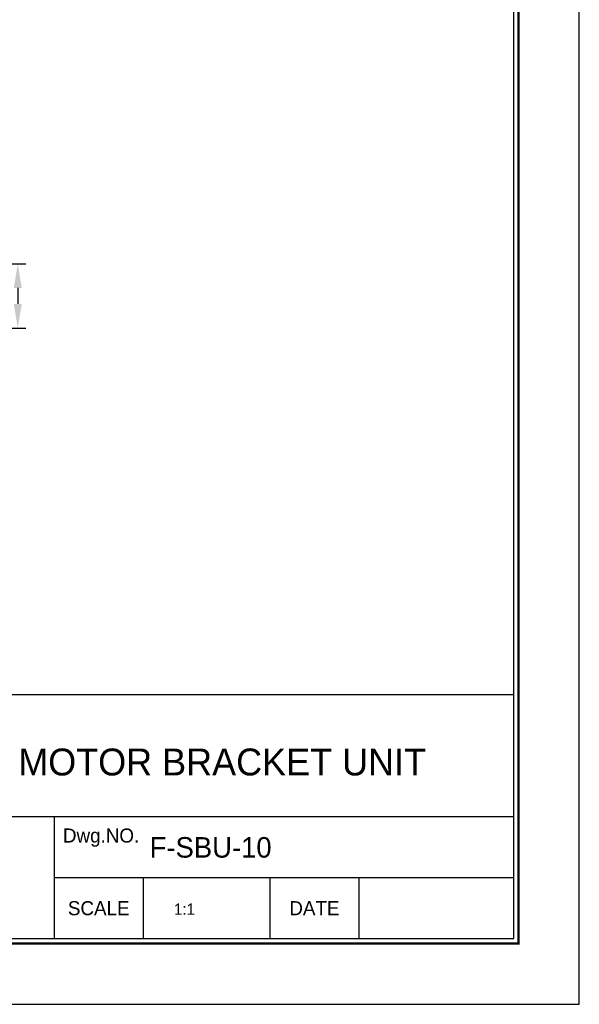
# Model space of a CAD drawing. Header units: millimetres. Extents: x 1195 to 1543, y 641 to 887.
# Tile 2 of 2: x 1473 to 1543, y 641 to 764. Entities that reach past the tile are written whole.
import ezdxf
from ezdxf.enums import TextEntityAlignment as Align

# ---------------------------------------------------------------- set-up
doc = ezdxf.new("R2010")
doc.units = ezdxf.units.MM
doc.layers.add('Z5', color=7, linetype='Continuous')
doc.layers.add('Z7', color=7, linetype='Continuous')
doc.dimstyles.new('S3', dxfattribs={"dimtxt": 3, "dimasz": 3, "dimexe": 1, "dimexo": 0.5, "dimgap": 1, "dimtad": 1, "dimdec": 3, "dimzin": 11, "dimdsep": 46, "dimtxsty": 'Standard', "dimcen": 0, "dimclrd": 5, "dimclre": 5, "dimclrt": 3, "dimadec": 0, "dimazin": 0, "dimtp": 4e-09, "dimtfac": 0.7, "dimtdec": 3, "dimtmove": 0, "dimatfit": 3, "dimfxl": 1.25, "dimtolj": 1, "dimtzin": 11, "dimarcsym": 0})

# ---------------------------------------------------------------- blocks, each defined once
blk = doc.blocks.new('*D47')
at = {"color": 5, "lineweight": -2, "ltscale": 4}
for p, q in [((1456.293736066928, 733.1869469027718), (1473.61209574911, 733.1869469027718)), ((1472.61209574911, 730.1869469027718), (1472.61209574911, 728.1869469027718)), ((1456.293736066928, 725.1869469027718), (1473.61209574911, 725.1869469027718))]:
    blk.add_line(p, q, dxfattribs=at)
at = {"color": 5}
for points in [[(1473.11209574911, 730.1869469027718), (1472.11209574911, 730.1869469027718), (1472.61209574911, 733.1869469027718)], [(1472.11209574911, 728.1869469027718), (1473.11209574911, 728.1869469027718), (1472.61209574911, 725.1869469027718)]]:
    blk.add_solid(points, dxfattribs=at)
at = {"layer": 'Defpoints', "color": 0}
for p in [(1455.793736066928, 733.1869469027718), (1455.793736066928, 725.1869469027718), (1472.61209574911, 725.1869469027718)]:
    blk.add_point(p, dxfattribs=at)
at = {"color": 3, "insert": (1469.998247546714, 729.1869469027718), "char_height": 3, "attachment_point": 5, "rotation": 90}
blk.add_mtext('\\A1;%%C8', dxfattribs=at)
blk = doc.blocks.new('란표제')
at = {"layer": 'Z7', "color": 0}
for p, q in [((297.0000000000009, 0), (297.0000000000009, 210)), ((0, 0), (297.0000000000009, 0))]:
    blk.add_line(p, q, dxfattribs=at)
at = {"layer": 'Z7'}
for p, q in [((290.0000000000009, 33), (160.0000000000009, 33)), ((290.0000000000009, 20), (186.0000000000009, 20)), ((241.0000000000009, 20), (241.0000000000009, 7)), ((290.0000000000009, 13.5), (241.0000000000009, 13.5)), ((250.5000000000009, 13.5), (250.5000000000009, 7)), ((264.0000000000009, 13.5), (264.0000000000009, 7)), ((273.5000000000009, 13.5), (273.5000000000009, 7))]:
    blk.add_line(p, q, dxfattribs=at)
at = {"layer": 'Z7', "const_width": 0.25}
blk.add_lwpolyline([(290.5000000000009, 6.5), (290.5000000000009, 203.5), (10, 203.5), (10, 6.5)], close=True, dxfattribs=at)
at = {"layer": 'Z7'}
blk.add_lwpolyline([(290.0000000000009, 7), (290.0000000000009, 203), (10.5, 203), (10.5, 7)], close=True, dxfattribs=at)
at = {"layer": 'Z5', "ltscale": 0.5}
for tag, p, height in [('TITLE', (237.1657184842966, 24.40589700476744), 2.5), ('도번', (251.1811757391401, 15.64243272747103), 2.5), ('SCALE', (253.7810780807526, 9.552501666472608), 1.2), ('DATE', (277.0199167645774, 9.511328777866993), 1.2)]:
    blk.add_attdef(tag, p, '', height=height, dxfattribs=at)
at = {"layer": 'Z7'}
for s, p in [('Dwg.NO.', (246.0000000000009, 18)), ('SCALE', (245.7500000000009, 10.25)), ('DATE', (268.7500000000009, 10.25))]:
    blk.add_text(s, height=1.5, dxfattribs=at).set_placement(p, align=Align.MIDDLE_CENTER)
for tag, p in [('필렛', (179.2500000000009, 10.89999999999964)), ('모따기', (179.2500000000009, 8.299999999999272))]:
    blk.add_attdef(tag, text='', height=1.15, dxfattribs=at).set_placement(p, align=Align.MIDDLE_LEFT)

msp = doc.modelspace()

# ---------------------------------------------------------------- block references
at = {"ltscale": 5}
ref = msp.add_blockref('란표제', (1194.958812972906, 640.7348083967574), dxfattribs=dict(at, xscale=1.170964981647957, yscale=1.170964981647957, zscale=1.170964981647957))
ref.add_attrib('TITLE', 'MOTOR BRACKET UNIT', (1472.671564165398, 669.3132591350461), dxfattribs={"layer": 'Z5', "ltscale": 0.5, "height": 3.36})
ref.add_attrib('도번', 'F-SBU-10', (1489.083173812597, 659.0515493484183), dxfattribs={"layer": 'Z5', "ltscale": 0.5, "height": 2.561654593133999})
ref.add_attrib('SCALE', '1:1', (1492.127568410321, 651.9204533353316), dxfattribs={"layer": 'Z5', "ltscale": 0.5, "height": 1.405157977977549})

# ---------------------------------------------------------------- dimensions: what is measured, and where the dimension line sits
at = {"ltscale": 4}
dim = msp.add_linear_dim(base=(1472.61209574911, 725.1869469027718), p1=(1455.793736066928, 733.1869469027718), p2=(1455.793736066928, 725.1869469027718), angle=90, text='%%C<>', dimstyle='S3', dxfattribs=at)
dim.commit()
dim.dimension.update_dxf_attribs({"geometry": '*D47', "text_midpoint": (1469.998247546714, 729.1869469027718)})

doc.saveas('drawing.dxf')
